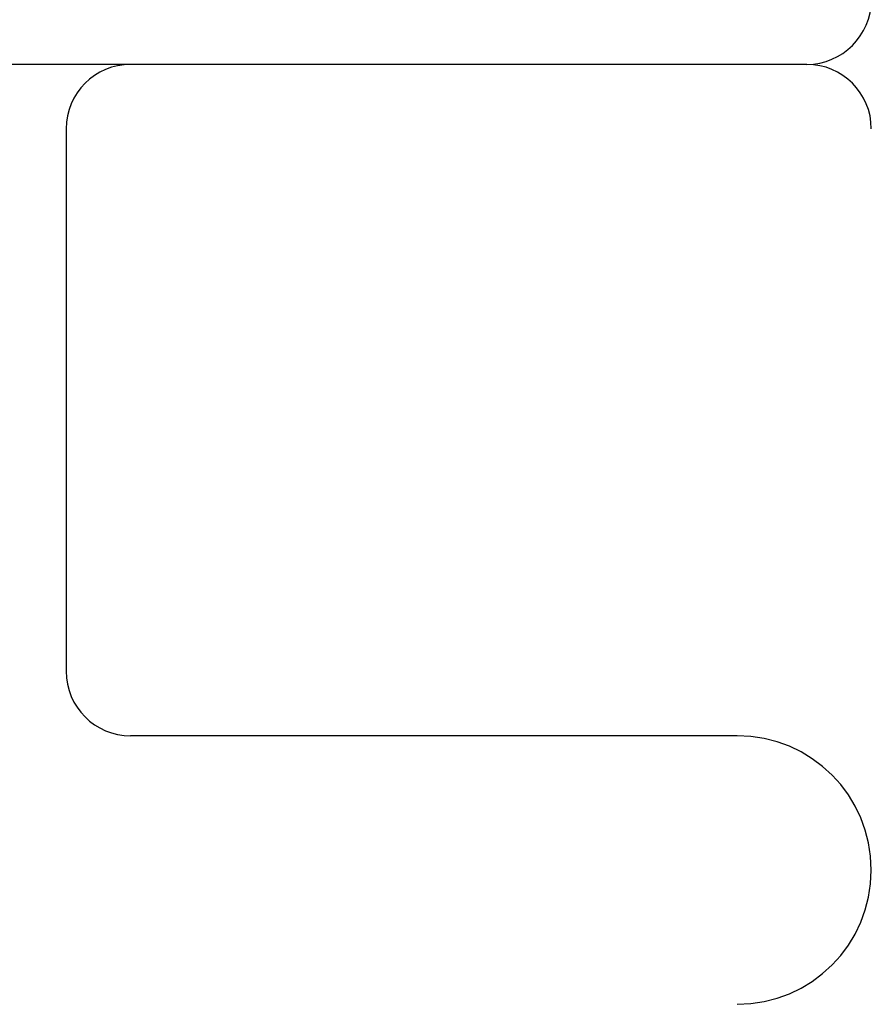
# Model space of a CAD drawing. Header units: inches. Extents: x 0 to 204, y 0 to 132.
# Tile 84 of 112: x 116.833 to 117.031, y 48.571 to 48.8. Entities that reach past the tile are written whole.
import ezdxf

# ---------------------------------------------------------------- set-up
doc = ezdxf.new("R2010")
doc.units = ezdxf.units.IN
doc.header["$LTSCALE"] = 11.243375
doc.header["$MEASUREMENT"] = 0
doc.linetypes.add('HIDDEN', pattern=[0.2, 0.1, -0.1])
doc.layers.add('DEFAULT_2', color=8, linetype='HIDDEN')

msp = doc.modelspace()

# ---------------------------------------------------------------- linework, layer by layer
at = {"layer": 'DEFAULT_2', "color": 8, "linetype": 'HIDDEN'}
for p, q in [((117.0315, 50.77459), (117.0315, 47.80459)), ((117.0165, 48.78959), (116.4565, 48.78959)), ((116.844, 48.77459), (116.844, 48.64834)), ((117.00025, 48.63334), (116.859, 48.63334))]:
    msp.add_line(p, q, dxfattribs=at)
for centre, radius, start, end in [((117.0165, 48.80459), 0.015, 270, 360), ((116.859, 48.77459), 0.015, 90, 180), ((117.0165, 48.77459), 0.015, 0, 90), ((116.859, 48.64834), 0.015, 180, 270), ((117.00025, 48.60209), 0.03125, 270, 90)]:
    msp.add_arc(centre, radius, start, end, dxfattribs=at)

doc.saveas('drawing.dxf')
